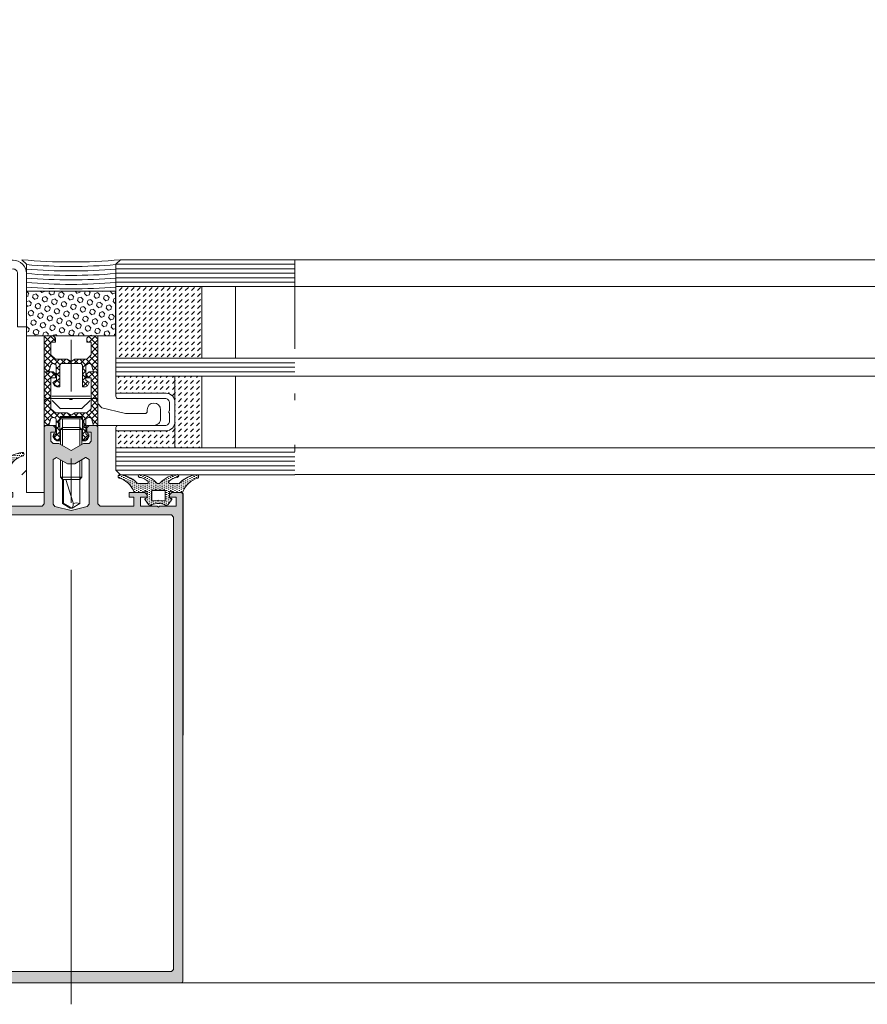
# Model space of a CAD drawing. Header units: inches. Extents: x 0 to 111471, y -105323 to 11070.
# Tile 132 of 256: x 42842 to 42861, y -27562 to -27540. Entities that reach past the tile are written whole.
import ezdxf

# ---------------------------------------------------------------- set-up
doc = ezdxf.new("R2010")
doc.units = ezdxf.units.IN
doc.header["$MEASUREMENT"] = 0
for name, pattern in [('DIVIDE', [5.3, 2, -1, 0.15, -1, 0.15, -1]), ('gen3', [6.25, 4.75, -1.5]), ('GEN7', [13.75, 9.75, -1.5, 1, -1.5])]:
    doc.linetypes.add(name, pattern=pattern)
for name, color, linetype, lineweight in [('888 drzwi i okna', 4, 'Continuous', 0), ('888 sciany istniejące', 2, 'Continuous', 35), ('888 widok', 8, 'Continuous', 0), ('888 wymiary', 1, 'Continuous', 0), ('MB-inne', 8, 'Continuous', 9), ('MB-kreskowanie', 8, 'Continuous', 5), ('MB-osie', 4, 'GEN7', 5), ('MB-profile', 7, 'Continuous', 9), ('MB-szyby', 4, 'Continuous', 9), ('MB-urwania', 1, 'DIVIDE', 5), ('MB-uszczelki_tworzywa', 8, 'Continuous', 9), ('Wymiary', 85, 'Continuous', 18)]:
    doc.layers.add(name, color=color, linetype=linetype, lineweight=lineweight)
doc.styles.add('TS 100_wymiary', font='romans.shx', dxfattribs={"width": 0.7, "height": 16})
doc.dimstyles.new('Dim Style 100', dxfattribs={"dimtxt": 16, "dimasz": 12, "dimexe": 12, "dimexo": 2, "dimgap": 10, "dimtad": 1, "dimdec": 0, "dimzin": 9, "dimtxsty": 'TS 100_wymiary', "dimblk": 'ARCHTICK', "dimcen": 2.5, "dimdle": 12, "dimclrd": 256, "dimclrt": 2, "dimadec": 0, "dimazin": 2, "dimtfac": 1, "dimtdec": 0, "dimtix": 1, "dimtmove": 2, "dimatfit": 3, "dimfxl": 0, "dimlwd": -1, "dimarcsym": 0})
pattern_1 = [(135, (-7.22281, -20.50134), (3e-14, 0.13531893), [0.09568493, -0.09568493])]

# ---------------------------------------------------------------- blocks, each defined once
blk = doc.blocks.new('_ArchTick')
at = {"layer": 'Wymiary', "color": 0, "const_width": 0.15}
blk.add_lwpolyline([(-0.5, -0.5), (0.5, 0.5)], dxfattribs=at)
blk = doc.blocks.new('*D620')
at = {"layer": '888 wymiary', "color": 0, "lineweight": -2}
for p, q in [((42847.795, -27349.993), (42847.795, -27317.993)), ((45080.513, -27350), (45080.513, -27318))]:
    blk.add_line(p, q, dxfattribs=at)
at = {"layer": '888 wymiary'}
blk.add_line((45092.513, -27330), (42835.795, -27329.993), dxfattribs=at)
at = {"layer": 'Defpoints', "color": 0}
for p in [(42847.795, -27329.993), (42847.794, -27545.572), (45080.513, -27545.578)]:
    blk.add_point(p, dxfattribs=at)
at = {"layer": '888 wymiary', "linetype": 'ByBlock', "xscale": 12, "yscale": 12, "zscale": 12}
for p, rotation in [((42847.795, -27329.993), 179.9998335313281), ((45080.513, -27330), 359.999833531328)]:
    blk.add_blockref('_ArchTick', p, dxfattribs=dict(at, rotation=rotation))
at = {"layer": '888 wymiary', "color": 2, "ltscale": 0.01, "insert": (43964.154, -27311.996), "char_height": 16, "attachment_point": 5, "rotation": 359.9998, "style": 'TS 100_wymiary'}
blk.add_mtext('2233', dxfattribs=at)
blk = doc.blocks.new('120905')
at = {"layer": 'MB-kreskowanie'}
h = blk.add_hatch(dxfattribs=at)
h.set_pattern_fill('DOTS', color=256, scale=0.3, angle=0.0339, style=0)
h.set_pattern_definition([(0.033944, (-3888.86263, -793.2553), (0.23784281, 0.47639099), [0, -0.47625])])
edge = h.paths.add_edge_path(flags=16)
edge.add_line((-6, -3.5), (-6, -5.5))
edge.add_arc((-5.5, -5.5), 0.5, 180, 270)
edge.add_line((-5.5, -6), (-2.5, -6))
edge.add_arc((-2.5, -5.5), 0.5, 270, 360)
edge.add_line((-2, -5.5), (-2, -3.5))
edge.add_arc((-2.5, -3.5), 0.5, 0, 90)
edge.add_line((-2.5, -3), (-5.5, -3))
edge.add_arc((-5.5, -3.5), 0.5, 90, 180)
edge = h.paths.add_edge_path(flags=16)
edge.add_line((-2.5, -1.3), (-2.5, 0.68))
edge.add_arc((-2.7, 0.68), 0.2, 0, 104.4775)
edge.add_arc((-4, 5.34), 4.64, 254.3781, 285.6219, ccw=False)
edge.add_arc((-5.3, 0.68), 0.2, 75.5225, 180)
edge.add_line((-5.5, 0.68), (-5.5, -1.3))
edge.add_arc((-5.3, -1.3), 0.2, 180, 270)
edge.add_line((-5.3, -1.5), (-2.7, -1.5))
edge.add_arc((-2.7, -1.3), 0.2, 270, 360)
edge = h.paths.add_edge_path()
edge.add_line((-1.04, 0.6), (-1.79, 1.67))
edge.add_arc((-2.03, 1.5), 0.3, 35, 90)
edge.add_line((-2.03, 1.8), (-2.43, 1.8))
edge.add_arc((-2.43, 1.5), 0.3, 90, 116.888)
edge.add_arc((-4, 4.39), 3, 241.3165, 298.6835, ccw=False)
edge.add_arc((-5.57, 1.5), 0.3, 63.112, 90)
edge.add_line((-5.57, 1.8), (-5.97, 1.8))
edge.add_arc((-5.97, 1.5), 0.3, 90, 145)
edge.add_line((-6.21, 1.67), (-6.96, 0.6))
edge.add_arc((-6.8, 0.49), 0.2, 145, 255)
edge.add_line((-6.85, 0.29), (-6.5, 0.2))
edge.add_line((-6.5, 0.2), (-6.5, -1))
edge.add_arc((-6.8, -1), 0.3, 210, 360, ccw=False)
edge.add_arc((-7.32, -1.3), 0.3, 30, 90)
edge.add_line((-7.32, -1), (-9.2, -1))
edge.add_arc((-9.2, -1.3), 0.3, 90, 180)
edge.add_line((-9.5, -1.3), (-9.5, -5.53))
edge.add_arc((-13.89, -4.96), 4.42, 284.0449, 352.6549, ccw=False)
edge.add_arc((-12.62, -9.6), 0.401, 119.3457, 285.4538)
edge.add_arc((-13.24, -3.8), 6.24, 276.7503, 313.2183)
edge.add_arc((-8.22, -9), 1, 90.109, 138.502, ccw=False)
edge.add_line((-8.23, -8), (-6.58, -8))
edge.add_arc((-6.58, -8.3), 0.3, 314.0419, 90.5024, ccw=False)
edge.add_arc((-8.62, -6.19), 3.24, 276.9049, 314.0419, ccw=False)
edge.add_arc((-8.23, -9.7), 0.3, 90.109, 270.109)
edge.add_arc((-8.55, -4.42), 5.59, 273.2975, 316.7848)
edge.add_arc((-4.04, -8.49), 0.5, 85.1106, 150.4706, ccw=False)
edge.add_arc((-3.96, -8.49), 0.5, 29.5294, 94.8894, ccw=False)
edge.add_arc((0.55, -4.42), 5.59, 223.2152, 266.7025)
edge.add_arc((0.23, -9.7), 0.3, 269.891, 89.891)
edge.add_arc((0.62, -6.19), 3.24, 225.9581, 263.0951, ccw=False)
edge.add_arc((-1.42, -8.3), 0.3, 89.4976, 225.9581, ccw=False)
edge.add_line((-1.42, -8), (0.23, -8))
edge.add_arc((0.22, -9), 1, 41.498, 89.891, ccw=False)
edge.add_arc((5.24, -3.8), 6.24, 226.7817, 263.2497)
edge.add_arc((4.62, -9.6), 0.401, 254.5462, 60.6543)
edge.add_arc((5.89, -4.96), 4.42, 187.3451, 255.9551, ccw=False)
edge.add_line((1.5, -5.53), (1.5, -1.3))
edge.add_arc((1.2, -1.3), 0.3, 0, 90)
edge.add_line((1.2, -1), (-0.68, -1))
edge.add_arc((-0.68, -1.3), 0.3, 90, 150)
edge.add_arc((-1.2, -1), 0.3, 180, 330, ccw=False)
edge.add_line((-1.5, -1), (-1.5, 0.2))
edge.add_line((-1.5, 0.2), (-1.15, 0.29))
edge.add_arc((-1.2, 0.49), 0.2, 285, 35)
at = {"layer": 'MB-uszczelki_tworzywa'}
for points in [[(-1.04, 0.6), (-1.79, 1.67, 0.244698), (-2.03, 1.8), (-2.43, 1.8, 0.117863), (-2.56, 1.77, -0.255673), (-5.44, 1.77, 0.117863), (-5.57, 1.8), (-5.97, 1.8, 0.244698), (-6.21, 1.67), (-6.96, 0.6, 0.520567), (-6.85, 0.29), (-6.5, 0.2), (-6.5, -1, -0.767327), (-7.06, -1.15, 0.267949), (-7.32, -1), (-9.2, -1, 0.414214), (-9.5, -1.3), (-9.5, -5.53, -0.308643), (-12.81, -9.25, 0.885567), (-12.51, -9.99, 0.160479), (-8.97, -8.34, -0.21435), (-8.23, -8), (-6.58, -8, -0.677436), (-6.37, -8.51, -0.163474), (-8.23, -9.4, 1), (-8.23, -10, 0.19206), (-4.48, -8.25, -0.293178), (-4, -8, -0.293178), (-3.52, -8.25, 0.19206), (0.23, -10, 1), (0.23, -9.4, -0.163474), (-1.63, -8.51, -0.677436), (-1.42, -8), (0.23, -8, -0.21435), (0.97, -8.34, 0.160479), (4.51, -9.99, 0.885567), (4.81, -9.25, -0.308643), (1.5, -5.53), (1.5, -1.3, 0.414214), (1.2, -1), (-0.68, -1, 0.267949), (-0.94, -1.15, -0.767327), (-1.5, -1), (-1.5, 0.2), (-1.15, 0.29, 0.520567)], [(-2.5, -1.3), (-2.5, 0.68, 0.490314), (-2.75, 0.87, -0.137178), (-5.25, 0.87, 0.490314), (-5.5, 0.68), (-5.5, -1.3, 0.414214), (-5.3, -1.5), (-2.7, -1.5, 0.414214)], [(-6, -3.5), (-6, -5.5, 0.414214), (-5.5, -6), (-2.5, -6, 0.414214), (-2, -5.5), (-2, -3.5, 0.414214), (-2.5, -3), (-5.5, -3, 0.414214)]]:
    blk.add_lwpolyline(points, format="xyb", close=True, dxfattribs=at)
blk = doc.blocks.new('K430492X')
at = {"layer": 'MB-kreskowanie'}
h = blk.add_hatch(color=0, dxfattribs=at)
h.paths.add_polyline_path([(-109.2, 25), (-109.5, 24.7), (-109.5, 22.5), (-109, 22), (-108.5, 22), (-108.5, 23.5), (-106.5, 23.5), (-106.5, 19.75), (-106.25, 19.5), (-106.5, 19.25), (-106.5, 15.5), (-108.5, 15.5), (-108.5, 17), (-109, 17), (-109.5, 16.5), (-109.5, 13), (-108.5, 13), (-108.5, 14), (-106.5, 14), (-106.5, 6.5), (-107, 6), (-124.2, 6), (-124.5, 5.7), (-124.5, 4), (-124, 3.5), (-123, 3.5), (-123, 4.5), (-120.99, 4.5), (-120.49, 4), (-120.49, 2.75), (-118.9, 0), (-120.49, -2.75), (-120.49, -4), (-120.99, -4.5), (-123, -4.5), (-123, -3.5), (-124, -3.5), (-124.5, -4), (-124.5, -5.7), (-124.2, -6), (-107, -6), (-106.5, -6.5), (-106.5, -14), (-108.5, -14), (-108.5, -13), (-109.5, -13), (-109.5, -16.5), (-109, -17), (-108.5, -17), (-108.5, -15.5), (-106.5, -15.5), (-106.5, -19.25), (-106.25, -19.5), (-106.5, -19.75), (-106.5, -23.5), (-108.5, -23.5), (-108.5, -22), (-109, -22), (-109.5, -22.5), (-109.5, -24.7), (-109.2, -25), (-0.5, -25, 0.413925), (0, -24.5), (0, 24.5, 0.413925), (-0.5, 25)])
h.paths.add_polyline_path([(-3, 22.9), (-2.5, 22.4), (-2.5, -22.4), (-3, -22.9), (-104, -22.9), (-104.5, -22.4), (-104.5, 22.4), (-104, 22.9)], flags=16)
h.paths.add_polyline_path([(-106.41, 3.62), (-105.5, 0), (-106.41, -3.62), (-106.89, -4), (-116.88, -4), (-117.31, -3.25), (-115.9, -0.8), (-115.9, 0.8), (-117.31, 3.25), (-116.88, 4), (-106.89, 4)], flags=16)
at = {"layer": 'MB-profile'}
blk.add_lwpolyline([(-0.5, -25), (-109.2, -25), (-109.5, -24.7), (-109.5, -22.5), (-109, -22), (-108.5, -22), (-108.5, -23.5), (-106.5, -23.5), (-106.5, -19.75), (-106.25, -19.5), (-106.5, -19.25), (-106.5, -15.5), (-108.5, -15.5), (-108.5, -17), (-109, -17), (-109.5, -16.5), (-109.5, -13), (-108.5, -13), (-108.5, -14), (-106.5, -14), (-106.5, -6.5), (-107, -6), (-124.2, -6), (-124.5, -5.7), (-124.5, -4), (-124, -3.5), (-123, -3.5), (-123, -4.5), (-120.99, -4.5), (-120.49, -4), (-120.49, -2.75), (-118.9, 0), (-120.49, 2.75), (-120.49, 4), (-120.99, 4.5), (-123, 4.5), (-123, 3.5), (-124, 3.5), (-124.5, 4), (-124.5, 5.7), (-124.2, 6), (-107, 6), (-106.5, 6.5), (-106.5, 14), (-108.5, 14), (-108.5, 13), (-109.5, 13), (-109.5, 16.5), (-109, 17), (-108.5, 17), (-108.5, 15.5), (-106.5, 15.5), (-106.5, 19.25), (-106.25, 19.5), (-106.5, 19.75), (-106.5, 23.5), (-108.5, 23.5), (-108.5, 22), (-109, 22), (-109.5, 22.5), (-109.5, 24.7), (-109.2, 25), (-0.5, 25, -0.414502), (0, 24.5), (0, -24.5, -0.414502)], format="xyb", close=True, dxfattribs=at)
for points in [[(-3, -22.9), (-104, -22.9), (-104.5, -22.4), (-104.5, 22.4), (-104, 22.9), (-3, 22.9), (-2.5, 22.4), (-2.5, -22.4)], [(-106.41, -3.62), (-106.89, -4), (-116.88, -4), (-117.31, -3.25), (-115.9, -0.8), (-115.9, 0.8), (-117.31, 3.25), (-116.88, 4), (-106.89, 4), (-106.41, 3.62), (-105.5, 0)]]:
    blk.add_lwpolyline(points, close=True, dxfattribs=at)
blk = doc.blocks.new('120900')
at = {"layer": 'MB-kreskowanie'}
h = blk.add_hatch(dxfattribs=at)
h.set_pattern_fill('DOTS', color=256, scale=0.3, angle=90.0339, style=0)
h.set_pattern_definition([(90.033944, (778.75693, -4206.1781), (-0.47639099, 0.23784281), [0, -0.47625])])
h.paths.add_polyline_path([(-6.21, 1.67, -0.244698), (-5.97, 1.8), (-5.57, 1.8, -0.117863), (-5.44, 1.77, 0.255673), (-2.56, 1.77, -0.117863), (-2.43, 1.8), (-2.03, 1.8, -0.244698), (-1.79, 1.67), (-1.04, 0.6, -0.520567), (-1.15, 0.29), (-1.5, 0.2), (-1.5, -1), (-2.5, -1), (-2.5, 0.68, 0.496188), (-2.75, 0.87, -0.136548), (-5.24, 0.87, 0.502247), (-5.5, 0.68), (-5.5, -1), (-6.5, -1), (-6.5, 0.2), (-6.85, 0.29, -0.520567), (-6.96, 0.6)])
h.paths.add_polyline_path([(-9.5, -1.3, -0.414214), (-9.2, -1), (-7.32, -1, -0.267949), (-7.06, -1.15, 0.767327), (-6.5, -1), (-5.5, -1), (-5.5, -1.3, 0.414214), (-5.3, -1.5), (-2.7, -1.5, 0.414214), (-2.5, -1.3), (-2.5, -1), (-1.5, -1, 0.767327), (-0.94, -1.15, -0.267949), (-0.68, -1), (1.2, -1, -0.414214), (1.5, -1.3, 0.218991), (4.81, -4.25, -0.885567), (4.51, -4.99, -0.160479), (0.97, -3.34, 0.21435), (0.23, -3), (-1.42, -3, 0.674934), (-1.63, -3.51, 0.163474), (0.23, -4.4, -1), (0.23, -5, -0.19206), (-3.52, -3.25, 0.293178), (-4, -2.99, 0.293178), (-4.48, -3.25, -0.19206), (-8.23, -5, -1), (-8.23, -4.4, 0.163474), (-6.37, -3.51, 0.674934), (-6.58, -3), (-8.23, -3, 0.214349), (-8.97, -3.34, -0.160479), (-12.51, -4.99, -0.885567), (-12.81, -4.25, 0.226961)])
at = {"layer": 'MB-uszczelki_tworzywa'}
for points in [[(1.5, -1.3, 0.218991), (4.81, -4.25, -0.885567), (4.51, -4.99, -0.160479), (0.97, -3.34, 0.21435), (0.23, -3), (-1.42, -3, 0.677436), (-1.63, -3.51, 0.163474), (0.23, -4.4, -1), (0.23, -5, -0.19206), (-3.52, -3.25, 0.293178), (-4, -2.99, 0.293178), (-4.48, -3.25, -0.19206), (-8.23, -5, -1), (-8.23, -4.4, 0.163474), (-6.37, -3.51, 0.677436), (-6.58, -3), (-8.23, -3, 0.21435), (-8.97, -3.34, -0.160479), (-12.51, -4.99, -0.885567), (-12.81, -4.25, 0.226961), (-9.5, -1.3, -0.414214), (-9.2, -1), (-7.32, -1, -0.267949), (-7.06, -1.15, 0.767327), (-6.5, -1), (-6.5, 0.2), (-6.85, 0.29, -0.520567), (-6.96, 0.6), (-6.21, 1.67, -0.244698), (-5.97, 1.8), (-5.57, 1.8, -0.117863), (-5.44, 1.77, 0.255673), (-2.56, 1.77, -0.117863), (-2.43, 1.8), (-2.03, 1.8, -0.244698), (-1.79, 1.67), (-1.04, 0.6, -0.520567), (-1.15, 0.29), (-1.5, 0.2), (-1.5, -1, 0.767327), (-0.94, -1.15, -0.267949), (-0.68, -1), (1.2, -1, -0.414214)], [(-2.5, -1.3), (-2.5, 0.68, 0.490314), (-2.75, 0.87, -0.137178), (-5.25, 0.87, 0.490314), (-5.5, 0.68), (-5.5, -1.3, 0.414214), (-5.3, -1.5), (-2.7, -1.5, 0.414214)]]:
    blk.add_lwpolyline(points, format="xyb", close=True, dxfattribs=at)
blk = doc.blocks.new('G$C364BC776')
at = {"layer": 'MB-kreskowanie'}
h = blk.add_hatch(dxfattribs=at)
h.set_pattern_fill('DOTS', color=256, scale=0.030137, angle=90.0339, style=0)
h.set_pattern_definition([(90.033944, (87.79719, -417.22213), (-0.047856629, 0.023892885), [0, -0.047842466])])
h.paths.add_polyline_path([(8.942, 5.484, -0.244698), (8.966, 5.497), (9.006, 5.497, -0.117863), (9.02, 5.494, 0.255673), (9.309, 5.494, -0.117863), (9.322, 5.497), (9.362, 5.497, -0.244698), (9.387, 5.484), (9.462, 5.377, -0.520567), (9.451, 5.346), (9.415, 5.336), (9.415, 5.216), (9.315, 5.216), (9.315, 5.384, 0.496188), (9.289, 5.404, -0.136548), (9.039, 5.404, 0.502247), (9.013, 5.384), (9.013, 5.216), (8.913, 5.216), (8.913, 5.336), (8.878, 5.346, -0.520567), (8.866, 5.377)])
h.paths.add_polyline_path([(8.612, 5.186, -0.414214), (8.642, 5.216), (8.831, 5.216, -0.267949), (8.857, 5.201, 0.767327), (8.913, 5.216), (9.013, 5.216), (9.013, 5.186, 0.414214), (9.033, 5.166), (9.295, 5.166, 0.414214), (9.315, 5.186), (9.315, 5.216), (9.415, 5.216, 0.767327), (9.471, 5.201, -0.267949), (9.498, 5.216), (9.686, 5.216, -0.414214), (9.717, 5.186, 0.218991), (10.049, 4.889, -0.885567), (10.019, 4.815, -0.160479), (9.664, 4.981, 0.21435), (9.589, 5.015), (9.423, 5.015, 0.674934), (9.402, 4.963, 0.163474), (9.589, 4.874, -1), (9.589, 4.814, -0.19206), (9.212, 4.99, 0.293178), (9.164, 5.016, 0.293178), (9.116, 4.99, -0.19206), (8.739, 4.814, -1), (8.739, 4.874, 0.163474), (8.926, 4.963, 0.674934), (8.905, 5.015), (8.74, 5.015, 0.214349), (8.664, 4.981, -0.160479), (8.309, 4.815, -0.885567), (8.279, 4.889, 0.226961)])
h = blk.add_hatch(dxfattribs=at)
h.set_pattern_fill('DASH', color=256, scale=0.030137, angle=315, style=0)
h.set_pattern_definition(pattern_1)
h.paths.add_polyline_path([(9.335, 3.83, -0.414214), (9.536, 3.629), (9.536, 4.211), (8.21, 4.211), (8.21, 4.01), (8.21, 3.83)])
h.paths.add_polyline_path([(9.536, 2.604), (9.536, 3.187, -0.414214), (9.335, 2.986), (8.21, 2.986), (8.21, 2.604)])
h = blk.add_hatch(dxfattribs=at)
h.set_pattern_fill('DASH', color=256, scale=0.030137, angle=315, style=0)
h.set_pattern_definition(pattern_1)
h.paths.add_polyline_path([(10.139, 4.211), (9.536, 4.211), (9.536, 2.604), (10.139, 2.604)])
h = blk.add_hatch(dxfattribs=at)
h.set_pattern_fill('_U', color=256, scale=0.100457, angle=45, style=0, double=1, pattern_type=0)
h.set_pattern_definition([(45, (-241.71, -214.41141), (-0.071033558, 0.071033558), []), (135, (-241.71, -214.41141), (-0.071033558, -0.071033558), [])])
h.paths.add_polyline_path([(7.461, 3.559), (7.431, 3.529), (6.979, 3.529), (6.949, 3.559), (6.949, 3.709), (6.948, 4.051), (6.884, 4.051), (6.841, 4.026), (6.797, 3.951), (6.874, 3.901), (6.873, 3.709), (6.873, 3.559), (6.818, 3.529), (6.777, 3.529), (6.747, 3.552), (6.703, 3.709), (6.602, 3.709), (6.602, 2.504), (6.803, 2.504), (6.854, 2.554), (6.854, 2.644), (6.753, 2.644), (6.753, 3.333), (6.853, 3.428), (7.118, 3.428), (7.205, 3.479), (7.292, 3.428), (7.557, 3.428), (7.657, 3.333), (7.657, 2.644), (7.557, 2.644), (7.557, 2.554), (7.607, 2.504), (7.808, 2.504), (7.808, 3.709), (7.707, 3.709), (7.663, 3.552), (7.634, 3.529), (7.592, 3.529), (7.536, 3.559), (7.536, 3.709), (7.536, 3.901), (7.612, 3.951), (7.569, 4.026), (7.525, 4.051), (7.461, 4.051), (7.461, 3.709)])
h = blk.add_hatch(dxfattribs=at)
h.set_pattern_fill('_U', color=256, scale=0.100457, angle=45, style=0, double=1, pattern_type=0)
h.set_pattern_definition([(45, (-241.71, -215.61689), (-0.071033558, 0.071033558), []), (135, (-241.71, -215.61689), (-0.071033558, -0.071033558), [])])
h.paths.add_polyline_path([(7.461, 2.354), (7.431, 2.323), (6.979, 2.323), (6.949, 2.354), (6.949, 2.504), (6.948, 2.846), (6.884, 2.846), (6.841, 2.821), (6.797, 2.746), (6.874, 2.695), (6.873, 2.504), (6.873, 2.354), (6.818, 2.323), (6.777, 2.323), (6.747, 2.346), (6.703, 2.504), (6.602, 2.504), (6.602, 1.7), (6.803, 1.7), (6.854, 1.75), (6.854, 1.841), (6.753, 1.841), (6.753, 2.128), (6.853, 2.223), (7.118, 2.223), (7.205, 2.273), (7.292, 2.223), (7.557, 2.223), (7.657, 2.128), (7.657, 1.841), (7.557, 1.841), (7.557, 1.75), (7.607, 1.7), (7.808, 1.7), (7.808, 2.504), (7.707, 2.504), (7.663, 2.346), (7.634, 2.323), (7.592, 2.323), (7.536, 2.354), (7.536, 2.504), (7.536, 2.695), (7.612, 2.746), (7.569, 2.821), (7.525, 2.846), (7.461, 2.846), (7.461, 2.504)])
h = blk.add_hatch(dxfattribs=at)
h.set_pattern_fill('DASH', color=256, scale=0.030137, angle=315, style=0)
h.set_pattern_definition([(315, (-34.7418, -8.98989), (0.13531893, -3e-14), [0.09568493, -0.09568493])])
h.paths.add_polyline_path([(8.21, 0.595), (10.139, 0.595), (10.139, 2.202), (8.21, 2.202)])
h = blk.add_hatch(dxfattribs=at)
h.set_pattern_fill('HEX', color=256, scale=0.020091, angle=225, style=0)
h.set_pattern_definition([(225, (-34.7418, -10.39628), (0.0781264, -0.0781264), [0.06378995, -0.1275799]), (345, (-34.7418, -10.39628), (0.02859625, 0.10672265), [0.06378995, -0.1275799]), (285, (-34.78691, -10.44138), (0.10672265, 0.02859625), [0.06378995, -0.1275799])])
h.paths.add_polyline_path([(8.21, 0.695), (8.21, 1.7), (6.201, 1.7), (6.201, 0.695)])
at = {"layer": 'MB-inne', "linetype": 'Continuous'}
for p, q in [((7.182, 5.562), (7.011, 5.464)), ((7.182, 5.562), (7.229, 5.562)), ((7.229, 5.562), (7.4, 5.464)), ((7.229, 5.562), (7.251, 5.509)), ((7.011, 4.92), (7.011, 5.464)), ((7.088, 4.92), (7.24, 5.422)), ((7.4, 4.92), (7.4, 5.464)), ((7.011, 4.92), (6.964, 4.869)), ((7.447, 4.869), (6.964, 4.869)), ((6.964, 4.479), (6.964, 4.869)), ((7.4, 4.92), (7.011, 4.92)), ((7.014, 4.508), (7.014, 4.92)), ((7.397, 4.508), (7.397, 4.92)), ((7.4, 4.92), (7.447, 4.869)), ((7.447, 4.479), (7.447, 4.869)), ((6.964, 3.804), (6.964, 4.131)), ((7.014, 3.754), (7.014, 4.16)), ((7.397, 3.754), (7.397, 4.16)), ((7.447, 3.804), (7.447, 4.131)), ((7.447, 3.804), (6.964, 3.804)), ((7.011, 3.754), (6.964, 3.804)), ((7.4, 3.754), (7.447, 3.804)), ((7.011, 3.558), (7.011, 3.754)), ((7.4, 3.754), (7.011, 3.754)), ((7.4, 3.558), (7.4, 3.754))]:
    blk.add_line(p, q, dxfattribs=at)
at = {"layer": 'MB-inne', "linetype": 'gen3'}
for p in [(7.229, 5.562), (7.035, 4.92)]:
    blk.add_line(p, (7.035, 5.45), dxfattribs=at)
at = {"layer": 'MB-inne'}
for p, q in [((6.97, 3.338), (6.78, 3.148)), ((6.964, 3.332), (7.447, 3.332)), ((7.441, 3.338), (7.631, 3.148)), ((6.777, 3.106), (7.633, 3.106)), ((6.774, 3.051), (7.636, 3.051))]:
    blk.add_line(p, q, dxfattribs=at)
for points in [[(7.461, 3.565, -0.132252), (7.436, 3.558), (6.974, 3.558, -0.132253), (6.949, 3.565)], [(6.777, 3.106), (7.15, 3.106, 0.198912)]]:
    blk.add_lwpolyline(points, format="xyb", dxfattribs=at)
at = {"layer": 'MB-inne', "linetype": 'ByBlock'}
blk.add_lwpolyline([(0, 0), (5.901, 0, 0.414222), (6.201, 0.3), (6.201, 1.5), (6.001, 1.5), (6.001, 0.298, -0.414316), (5.901, 0.198), (0.001, 0.2)], format="xyb", close=True, dxfattribs=at)
at = {"layer": 'MB-inne', "linetype": 'Continuous', "extrusion": (2.22045e-16, -1.83691e-16, -1)}
blk.add_arc((-7.107, 5.484), 0.147, 170, 204.7886, dxfattribs=at)
at = {"layer": 'MB-inne', "linetype": 'Continuous'}
blk.add_arc((7.33, 5.633), 0.184, 245.1869, 292.5202, dxfattribs=at)
at = {"layer": 'MB-kreskowanie'}
for p, q in [((12.228, 4.714), (8.21, 4.714)), ((12.228, 4.613), (8.21, 4.613)), ((12.228, 4.513), (8.21, 4.513)), ((12.228, 4.412), (8.21, 4.412)), ((12.228, 4.312), (8.21, 4.312)), ((12.228, 2.504), (8.21, 2.504)), ((12.228, 2.403), (8.21, 2.403)), ((12.228, 2.303), (8.21, 2.303)), ((6.201, 0.093), (6.201, 0.595)), ((12.228, 0.494), (8.21, 0.494)), ((12.228, 0.394), (8.21, 0.394)), ((12.228, 0.293), (8.21, 0.293)), ((6.1, -0.008), (6.201, 0.093)), ((12.228, 0.193), (8.21, 0.193)), ((12.228, 0.093), (8.21, 0.093))]:
    blk.add_line(p, q, dxfattribs=at)
for centre, start, end in [((7.205, -11.535), 85.2692, 94.7308), ((7.205, -11.636), 85.2692, 94.7308), ((7.205, -11.736), 85.2692, 94.7308), ((7.205, -11.837), 85.2692, 94.7308), ((7.205, -11.937), 85.2692, 94.7308), ((7.205, -12.138), 84.7949, 95.2051), ((7.205, -12.038), 85.2692, 94.7308)]:
    blk.add_arc(centre, 12.18, start, end, dxfattribs=at)
at = {"layer": 'MB-osie'}
blk.add_line((7.205, 16.698), (7.205, 1.785), dxfattribs=at)
at = {"layer": 'MB-profile'}
for points in [[(9.717, 10.656), (9.717, 5.246), (9.686, 5.216), (9.465, 5.216), (9.415, 5.266), (9.415, 5.316), (9.566, 5.316), (9.566, 5.517), (9.189, 5.517), (9.164, 5.542), (9.139, 5.517), (8.762, 5.517), (8.762, 5.316), (8.913, 5.316), (8.913, 5.266), (8.863, 5.216), (8.511, 5.216), (8.511, 5.316), (8.612, 5.316), (8.612, 5.517), (7.858, 5.517), (7.808, 5.467), (7.808, 3.739), (7.778, 3.709), (7.607, 3.709), (7.557, 3.759), (7.557, 3.86), (7.657, 3.86), (7.657, 4.062), (7.607, 4.112), (7.481, 4.112), (7.205, 4.272), (6.929, 4.112), (6.803, 4.112), (6.753, 4.062), (6.753, 3.86), (6.854, 3.86), (6.854, 3.759), (6.803, 3.709), (6.633, 3.709), (6.602, 3.739), (6.602, 5.467), (6.552, 5.517), (5.799, 5.517)], [(9.506, 10.656), (9.506, 5.768), (9.455, 5.718), (4.955, 5.718), (4.905, 5.768), (4.905, 10.656)]]:
    blk.add_lwpolyline(points, dxfattribs=at)
blk.add_lwpolyline([(7.569, 5.527), (7.607, 5.478), (7.607, 4.475), (7.532, 4.431), (7.286, 4.573), (7.124, 4.573), (6.879, 4.431), (6.803, 4.475), (6.803, 5.478), (6.841, 5.527), (7.205, 5.618)], close=True, dxfattribs=at)
blk.add_lwpolyline([(6.602, 3.709), (6.845, 3.709), (6.864, 3.724), (6.87, 3.744), (6.889, 3.759), (6.904, 3.759), (6.924, 3.739), (6.924, 3.609), (6.974, 3.558), (7.011, 3.558), (7.399, 3.558), (7.436, 3.558), (7.487, 3.609), (7.487, 3.739), (7.507, 3.759), (7.521, 3.759), (7.541, 3.744), (7.546, 3.724), (7.566, 3.709), (9.064, 3.709, -0.414214), (9.214, 3.558), (9.214, 3.357, -1), (8.913, 3.357), (8.913, 3.408), (8.883, 3.438), (8.428, 3.438), (8.393, 3.435), (7.891, 3.316), (7.808, 3.217), (7.808, 3.156), (7.758, 3.106), (7.26, 3.106), (7.239, 3.115), (7.227, 3.128), (7.184, 3.128), (7.171, 3.115), (7.15, 3.106), (6.653, 3.106), (6.603, 3.156), (6.603, 3.217), (6.602, 3.217)], format="xyb", dxfattribs=at)
blk.add_lwpolyline([(8.21, 3.056), (8.21, 3.006, 0.414214), (8.23, 2.986), (9.335, 2.986, 0.414214), (9.536, 3.187), (9.536, 3.629, 0.414214), (9.335, 3.83), (8.23, 3.83, 0.414214), (8.21, 3.809), (8.21, 3.759, 0.414214), (8.26, 3.709), (9.315, 3.709, -0.414214), (9.415, 3.609), (9.415, 3.444, -0.198912), (9.409, 3.43), (9.401, 3.422, 0.414214), (9.401, 3.393), (9.409, 3.385, -0.198912), (9.415, 3.371), (9.415, 3.207, -0.414214), (9.315, 3.106), (8.26, 3.106, 0.414214)], format="xyb", close=True, dxfattribs=at)
at = {"layer": 'MB-szyby'}
for p, q in [((6.1, 4.814), (6.201, 4.714)), ((6.201, 4.714), (6.201, 4.211)), ((8.31, 4.814), (8.21, 4.714)), ((8.21, 4.714), (8.21, 4.211)), ((12.228, 4.814), (8.31, 4.814)), ((6.201, 4.211), (6.201, 4.01)), ((8.21, 4.211), (8.21, 4.01)), ((8.21, 4.211), (12.228, 4.211)), ((6.201, 3.809), (6.201, 4.01)), ((8.21, 3.809), (8.21, 4.01)), ((6.201, 2.604), (6.201, 3.006)), ((8.21, 2.604), (8.21, 3.006)), ((6.201, 2.202), (6.201, 2.604)), ((10.139, 2.604), (8.21, 2.604)), ((8.21, 2.202), (8.21, 2.604)), ((8.21, 2.604), (12.228, 2.604)), ((12.228, 2.202), (8.21, 2.202)), ((8.21, 0.093), (8.21, 0.595)), ((8.21, 0.595), (12.228, 0.595)), ((8.31, -0.008), (8.21, 0.093)), ((12.228, -0.008), (8.31, -0.008))]:
    blk.add_line(p, q, dxfattribs=at)
at = {"layer": 'MB-urwania'}
blk.add_line((12.228, -0.008), (12.228, 4.814), dxfattribs=at)
at = {"layer": 'MB-uszczelki_tworzywa'}
blk.add_line((9.536, 4.211), (9.536, 2.604), dxfattribs=at)
for points in [[(9.717, 5.186, 0.218991), (10.049, 4.889, -0.885567), (10.019, 4.815, -0.160479), (9.664, 4.981, 0.21435), (9.589, 5.015), (9.424, 5.015, 0.677436), (9.402, 4.963, 0.163474), (9.589, 4.874, -1), (9.589, 4.814, -0.19206), (9.212, 4.99, 0.293178), (9.164, 5.016, 0.293178), (9.116, 4.99, -0.19206), (8.739, 4.814, -1), (8.739, 4.874, 0.163474), (8.926, 4.963, 0.677436), (8.905, 5.015), (8.74, 5.015, 0.21435), (8.664, 4.981, -0.160479), (8.309, 4.815, -0.885567), (8.279, 4.889, 0.226961), (8.612, 5.186, -0.414214), (8.642, 5.216), (8.831, 5.216, -0.267949), (8.857, 5.201, 0.767327), (8.913, 5.216), (8.913, 5.336), (8.878, 5.346, -0.520567), (8.866, 5.377), (8.942, 5.484, -0.244698), (8.966, 5.497), (9.006, 5.497, -0.117863), (9.02, 5.494, 0.255673), (9.309, 5.494, -0.117863), (9.322, 5.497), (9.362, 5.497, -0.244698), (9.387, 5.484), (9.462, 5.377, -0.520567), (9.451, 5.346), (9.415, 5.336), (9.415, 5.216, 0.767327), (9.471, 5.201, -0.267949), (9.498, 5.216), (9.686, 5.216, -0.414214)], [(9.315, 5.186), (9.315, 5.384, 0.490314), (9.29, 5.404, -0.137178), (9.039, 5.404, 0.490314), (9.013, 5.384), (9.013, 5.186, 0.414214), (9.033, 5.166), (9.295, 5.166, 0.414214)]]:
    blk.add_lwpolyline(points, format="xyb", close=True, dxfattribs=at)
for points in [[(6.602, 3.709), (6.602, 5.216), (6.201, 5.216), (6.201, 3.288)], [(6.201, 3.372), (6.201, 1.7)], [(6.602, 1.7), (6.602, 3.217)]]:
    blk.add_lwpolyline(points, dxfattribs=at)
for points in [[(10.139, 2.604), (10.892, 2.604), (10.892, 4.211), (10.139, 4.211)], [(6.949, 3.709), (6.949, 3.559), (6.979, 3.529), (7.431, 3.529), (7.461, 3.559), (7.461, 3.709), (7.461, 4.051), (7.525, 4.051), (7.569, 4.026), (7.612, 3.951), (7.536, 3.901), (7.536, 3.709), (7.536, 3.559), (7.592, 3.529), (7.634, 3.529), (7.663, 3.552), (7.707, 3.709), (7.808, 3.709), (7.808, 2.504), (7.607, 2.504), (7.557, 2.554), (7.557, 2.644), (7.657, 2.644), (7.657, 3.333), (7.557, 3.428), (7.292, 3.428), (7.205, 3.479), (7.205, 3.479), (7.205, 3.479), (7.118, 3.428), (6.853, 3.428), (6.753, 3.333), (6.753, 2.644), (6.854, 2.644), (6.854, 2.554), (6.803, 2.504), (6.602, 2.504), (6.602, 3.709), (6.703, 3.709), (6.747, 3.552), (6.777, 3.529), (6.818, 3.529), (6.873, 3.559), (6.873, 3.709), (6.874, 3.901), (6.797, 3.951), (6.841, 4.026), (6.884, 4.051), (6.948, 4.051)], [(6.949, 2.504), (6.949, 2.354), (6.979, 2.323), (7.431, 2.323), (7.461, 2.354), (7.461, 2.504), (7.461, 2.846), (7.525, 2.846), (7.569, 2.821), (7.612, 2.746), (7.536, 2.695), (7.536, 2.504), (7.536, 2.354), (7.592, 2.323), (7.634, 2.323), (7.663, 2.346), (7.707, 2.504), (7.808, 2.504), (7.808, 1.7), (7.607, 1.7), (7.557, 1.75), (7.557, 1.841), (7.657, 1.841), (7.657, 2.128), (7.557, 2.223), (7.292, 2.223), (7.205, 2.273), (7.205, 2.273), (7.205, 2.273), (7.118, 2.223), (6.853, 2.223), (6.753, 2.128), (6.753, 1.841), (6.854, 1.841), (6.854, 1.75), (6.803, 1.7), (6.602, 1.7), (6.602, 2.504), (6.703, 2.504), (6.747, 2.346), (6.777, 2.323), (6.818, 2.323), (6.873, 2.354), (6.873, 2.504), (6.874, 2.695), (6.797, 2.746), (6.841, 2.821), (6.884, 2.846), (6.948, 2.846)], [(8.21, 2.202), (10.139, 2.202), (10.139, 0.595), (8.21, 0.595)], [(10.139, 0.595), (10.892, 0.595), (10.892, 2.202), (10.139, 2.202)], [(8.201, 0.7), (6.201, 0.7), (6.201, 1.7), (8.201, 1.7)], [(6.201, 0.695), (8.21, 0.695), (8.21, 1.7), (6.201, 1.7)]]:
    blk.add_lwpolyline(points, close=True, dxfattribs=at)
blk.add_lwpolyline([(6.848, 3.86), (6.848, 3.88), (6.819, 3.897, -0.391131), (6.81, 3.923), (6.847, 4.001, -0.291473), (6.893, 4.03), (6.919, 4.03, -0.414214), (6.949, 4), (6.949, 3.539, 0.414214), (6.979, 3.509), (7.431, 3.509, 0.414214), (7.461, 3.539), (7.461, 4, -0.414214), (7.492, 4.03), (7.518, 4.03, -0.291473), (7.563, 4.001), (7.6, 3.923, -0.391131), (7.592, 3.897), (7.562, 3.88), (7.562, 3.86)], format="xyb", dxfattribs=at)
at = {"linetype": 'ByBlock', "xscale": 0.1004566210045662, "yscale": 0.1004566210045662, "zscale": 0.1004566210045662, "rotation": 89.99999999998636}
blk.add_blockref('K430492X', (7.205, 16.216), dxfattribs=at)
at = {"xscale": -0.1, "yscale": 0.1, "zscale": 0.1}
blk.add_blockref('120905', (4.846, 5.316), dxfattribs=at)
at = {"xscale": 0.1004566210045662, "yscale": 0.1004566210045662, "zscale": 0.1004566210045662, "rotation": 359.9999999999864}
blk.add_blockref('120900', (9.566, 5.316), dxfattribs=at)

msp = doc.modelspace()

# ---------------------------------------------------------------- linework, layer by layer
at = {"layer": '888 drzwi i okna', "ltscale": 0.01}
for points in [[(42847.794, -27545.57), (45075.968, -27545.57)], [(42847.794, -27546.173), (45076.013, -27546.173)], [(42847.794, -27547.78), (45076.136, -27547.78)], [(42847.794, -27548.182), (45076.166, -27548.182)], [(42847.794, -27549.789), (45076.288, -27549.789)], [(42847.794, -27550.392), (45076.334, -27550.392)]]:
    msp.add_lwpolyline(points, dxfattribs=at)
at = {"layer": '888 widok', "ltscale": 0.01}
msp.add_lwpolyline([(42835.266, -27561.794), (45081.468, -27561.794)], dxfattribs=at)

# ---------------------------------------------------------------- block references
at = {"layer": '888 sciany istniejące', "ltscale": 0.01, "xscale": -1, "rotation": 179.9987541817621}
msp.add_blockref('G$C364BC776', (42835.566, -27545.578), dxfattribs=at)

# ---------------------------------------------------------------- dimensions: what is measured, and where the dimension line sits
at = {"layer": '888 wymiary'}
dim = msp.add_aligned_dim(p1=(45080.513, -27545.578), p2=(42847.794, -27545.572), distance=-215.578, dimstyle='Dim Style 100', override={"dimtxsty": 'TS 100_wymiary'}, dxfattribs=at)
dim.commit()
dim.dimension.update_dxf_attribs({"geometry": '*D620', "text_midpoint": (43964.154, -27311.996)})

doc.saveas('drawing.dxf')
